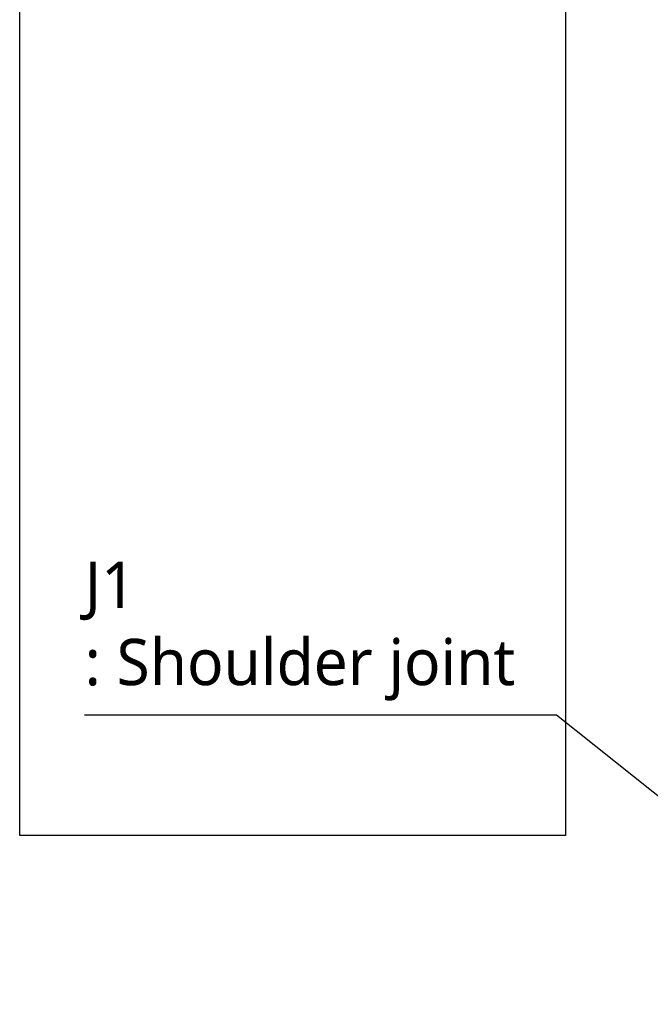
# Model space of a CAD drawing. Header units: millimetres. Extents: x 0 to 4378, y 0 to 2376.
# Tile 170 of 256: x 1186 to 1404, y 771 to 1111. Entities that reach past the tile are written whole.
import ezdxf

# ---------------------------------------------------------------- set-up
doc = ezdxf.new("R2010")
doc.units = ezdxf.units.MM
doc.header["$LTSCALE"] = 0.2
doc.layers.add('05_Section Line', color=3, linetype='Continuous')
doc.styles.add('Rainbow-5.0 Style', font='malgunsl.ttf')
doc.dimstyles.new('Rainbow-5.0 Style', dxfattribs={"dimtxt": 4, "dimasz": 2.5, "dimexe": 1, "dimexo": 1, "dimgap": 1, "dimtad": 1, "dimdsep": 46, "dimtxsty": 'Rainbow-5.0 Style', "dimcen": 0, "dimclrd": 251, "dimclre": 251, "dimclrt": 7, "dimazin": 3, "dimtp": 0.1, "dimtm": 0.1, "dimtfac": 0.61, "dimtmove": 0, "dimatfit": 3, "dimfxl": 1, "dimlwd": -1, "dimlwe": -1, "dimarcsym": 1})

msp = doc.modelspace()

# ---------------------------------------------------------------- linework, layer by layer
at = {"layer": '05_Section Line'}
msp.add_lwpolyline([(1186.424, 1377.901), (1374.686, 1377.901), (1374.686, 829.701), (1186.424, 829.701)], close=True, dxfattribs=at)

# ---------------------------------------------------------------- texts
at = {"color": 7, "insert": (1208.827, 876.288), "char_height": 16, "attachment_point": 7, "style": 'Rainbow-5.0 Style'}
msp.add_mtext('J1\\P: Shoulder joint', dxfattribs=at)

# ---------------------------------------------------------------- leaders
at = {"annotation_type": 0, "has_hookline": 1, "hookline_direction": 1}
for points, text_width in [([(1496.648, 1044.674), (1372.305, 1144.505), (1359.805, 1144.505)], 101.602), ([(1496.648, 771.457), (1371.654, 871.288), (1359.154, 871.288)], 145.327)]:
    msp.add_leader(points, dimstyle='Rainbow-5.0 Style', override={"dimscale": 5, "dimgap": 1, "dimtad": 1}, dxfattribs=dict(at, text_width=text_width))

doc.saveas('drawing.dxf')
